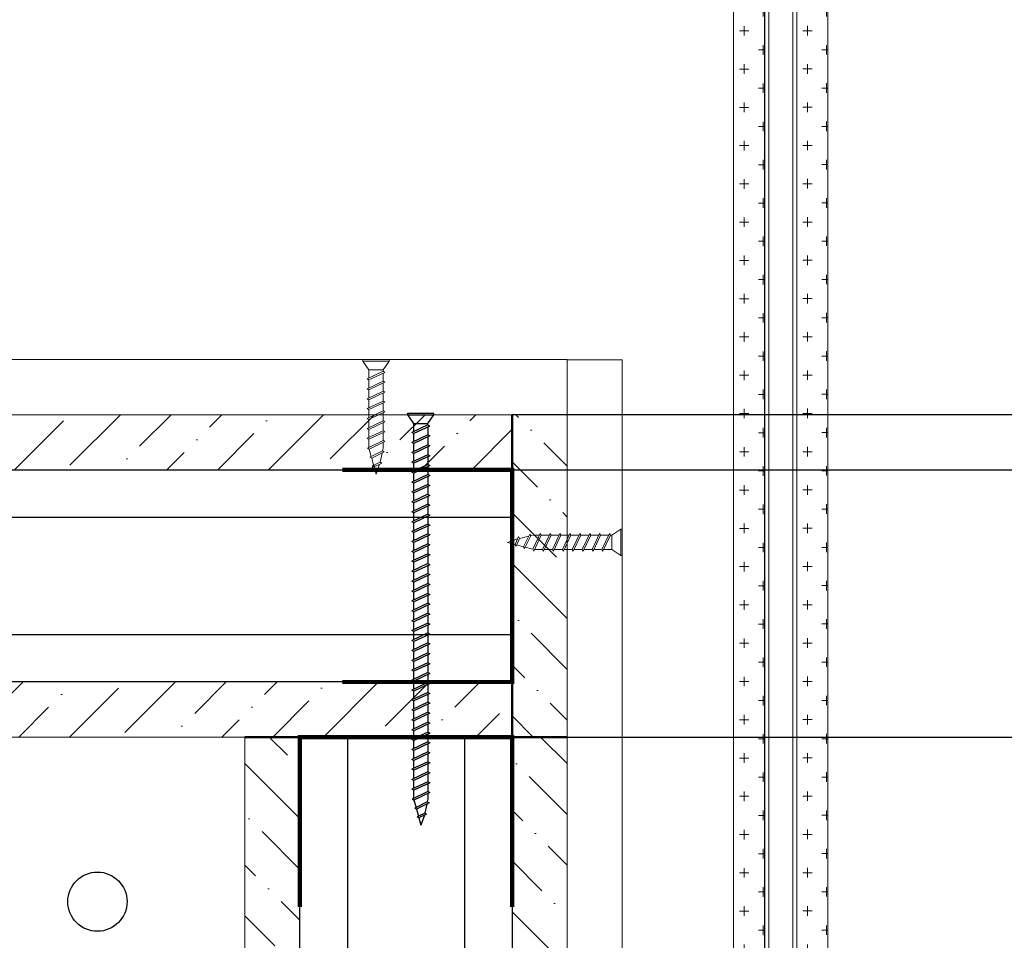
# Model space of a CAD drawing. Header units: millimetres. Extents: x 2030 to 88174, y 1212 to 86021.
# Tile 24 of 26: x 75400 to 79813, y 75240 to 79365. Entities that reach past the tile are written whole.
import ezdxf

# ---------------------------------------------------------------- set-up
doc = ezdxf.new("R2010")
doc.units = ezdxf.units.MM
doc.set_wipeout_variables(frame=1)
doc.linetypes.add('HIDDEN2', pattern=[4.7625, 3.175, -1.5875])
doc.layers.add('01_Техстронг Плита', color=32, linetype='Continuous', lineweight=9)
for name, color, linetype, lineweight, true_color in [('Анкеры и саморезы', 7, 'Continuous', 9, 0x000000), ('Размеры и выноски', 7, 'Continuous', 9, 0x000000), ('Шпильки', 7, 'Continuous', 9, 0x000000)]:
    doc.layers.add(name, color=color, linetype=linetype, lineweight=lineweight, true_color=true_color)
doc.layers.add('профиль', color=7, linetype='Continuous', true_color=0x000000)
doc.styles.add('ISOCPEUR', font='isocpeur.ttf')
doc.dimstyles.new('ISO-25', dxfattribs={"dimtxt": 2.5, "dimasz": 2.5, "dimexe": 1.25, "dimexo": 0.625, "dimtad": 1, "dimtxsty": 'Standard', "dimcen": 2.5, "dimadec": 0, "dimazin": 0, "dimtfac": 1, "dimtmove": 0, "dimatfit": 3, "dimfxl": 1, "dimarcsym": 0})

# ---------------------------------------------------------------- blocks, each defined once
blk = doc.blocks.new('*U126')
blk.add_wipeout([(-340.43, 4), (-340.43, -4), (0, -4), (0, 4)])
at = {"linetype": 'HIDDEN2', "ltscale": 100}
for p, q in [((-335.1, 5.03), (-334.25, 3.85)), ((-328.3, 5.03), (-329.15, 3.85)), ((-335.1, 2.66), (-334.25, 3.85)), ((-334.25, 3.85), (-329.15, 3.85)), ((-328.3, 2.66), (-329.15, 3.85)), ((-335.1, -2.66), (-334.25, -3.85)), ((-335.1, -5.03), (-334.25, -3.85)), ((-334.25, -3.85), (-329.15, -3.85)), ((-328.3, -2.66), (-329.15, -3.85)), ((-328.3, -5.03), (-329.15, -3.85))]:
    blk.add_line(p, q, dxfattribs=at)
at = {"linetype": 'HIDDEN2', "ltscale": 40}
for p, q in [((-339.43, 4), (-340.43, 3)), ((-340.43, -3), (-340.43, 3)), ((-335.1, 3), (-340.43, 3)), ((-335.1, 4), (-339.43, 4)), ((-339.43, -4), (-339.43, 4)), ((-340.43, -3), (-335.1, -3)), ((-339.43, -4), (-340.43, -3)), ((-339.43, -4), (-335.1, -4))]:
    blk.add_line(p, q, dxfattribs=at)
at = {"ltscale": 40}
for p, q in [((0, 4), (-325.63, 4)), ((0, 3), (-325.63, 3)), ((-325.63, -3), (0, -3)), ((0, -4), (-325.63, -4))]:
    blk.add_line(p, q, dxfattribs=at)
at = {"ltscale": 100}
blk.add_line((0, -4), (0, 4), dxfattribs=at)
at = {"linetype": 'HIDDEN2', "ltscale": 100}
for points in [[(-328.3, -11.7), (-328.3, 11.7), (-325.63, 11.7), (-325.63, -11.7)], [(-328.3, 5.91), (-329.15, 7.1), (-334.25, 7.1), (-335.1, 5.91), (-335.1, -5.91), (-334.25, -7.1), (-329.15, -7.1), (-328.3, -5.91)]]:
    blk.add_lwpolyline(points, close=True, dxfattribs=at)
blk = doc.blocks.new('_Oblique')
at = {"color": 0, "linetype": 'ByBlock', "lineweight": -2}
blk.add_line((-0.5, -0.5), (0.5, 0.5), dxfattribs=at)
blk = doc.blocks.new('*D134')
at = {"layer": 'Defpoints', "color": 0, "transparency": 16777216}
for p in [(82797.2, 77595.3), (77854.8, 73754.8), (82943.2, 73754.8)]:
    blk.add_point(p, dxfattribs=at)
at = {"layer": 'Размеры и выноски', "color": 0, "lineweight": -2, "transparency": 16777216}
for p, q in [((82797.8, 77595.3), (82944.4, 77595.3)), ((82943.2, 77595.3), (82943.2, 73754.8)), ((77855.4, 73754.8), (82944.4, 73754.8))]:
    blk.add_line(p, q, dxfattribs=at)
at = {"layer": 'Размеры и выноски', "color": 0, "lineweight": -2, "transparency": 16777216, "xscale": 2.5, "yscale": 2.5, "zscale": 2.5}
for p, rotation in [((82943.2, 77595.3), 90), ((82943.2, 73754.8), 270)]:
    blk.add_blockref('_Oblique', p, dxfattribs=dict(at, rotation=rotation))
at = {"layer": 'Размеры и выноски', "color": 0, "transparency": 16777216, "insert": (82729.7, 75675), "char_height": 250, "attachment_point": 5, "rotation": 90, "style": 'ISOCPEUR'}
blk.add_mtext('{\\H1.70293x;h}', dxfattribs=at)
blk = doc.blocks.new('*D136')
at = {"layer": 'Defpoints', "color": 0, "transparency": 16777216}
for p in [(80772.5, 77595.3), (82229.5, 77595.3), (77393.9, 76149.9)]:
    blk.add_point(p, dxfattribs=at)
at = {"layer": 'Размеры и выноски', "color": 0, "lineweight": -2, "transparency": 16777216}
for p, q in [((80773.1, 77595.3), (82230.8, 77595.3)), ((82229.5, 76149.9), (82229.5, 77595.3)), ((77394.5, 76149.9), (82230.8, 76149.9))]:
    blk.add_line(p, q, dxfattribs=at)
at = {"layer": 'Размеры и выноски', "color": 0, "lineweight": -2, "transparency": 16777216, "xscale": 2.5, "yscale": 2.5, "zscale": 2.5}
for p, rotation in [((82229.5, 77595.3), 90), ((82229.5, 76149.9), 270)]:
    blk.add_blockref('_Oblique', p, dxfattribs=dict(at, rotation=rotation))
at = {"layer": 'Размеры и выноски', "color": 0, "transparency": 16777216, "insert": (82016, 76872.6), "char_height": 250, "attachment_point": 5, "rotation": 90, "style": 'ISOCPEUR'}
blk.add_mtext('{\\H1.70293x;75}', dxfattribs=at)
blk = doc.blocks.new('*D137')
at = {"layer": 'Defpoints', "color": 0, "transparency": 16777216}
for p in [(77853.6, 77594.9), (77606.9, 77348.1), (81386.9, 77348.1)]:
    blk.add_point(p, dxfattribs=at)
at = {"layer": 'Размеры и выноски', "color": 0, "lineweight": -2, "transparency": 16777216}
for p, q in [((81386.9, 77594.9), (81386.9, 79211)), ((77854.3, 77594.9), (81388.2, 77594.9)), ((81386.9, 77348.1), (81386.9, 77594.9)), ((77607.5, 77348.1), (81388.2, 77348.1)), ((81386.9, 77348.1), (81386.9, 77345.6))]:
    blk.add_line(p, q, dxfattribs=at)
at = {"layer": 'Размеры и выноски', "color": 0, "lineweight": -2, "transparency": 16777216, "xscale": 2.5, "yscale": 2.5, "zscale": 2.5}
for p, rotation in [((81386.9, 77594.9), 270), ((81386.9, 77348.1), 90)]:
    blk.add_blockref('_Oblique', p, dxfattribs=dict(at, rotation=rotation))
at = {"layer": 'Размеры и выноски', "color": 0, "transparency": 16777216, "insert": (81130.8, 78774), "char_height": 250, "attachment_point": 5, "rotation": 90, "style": 'ISOCPEUR'}
blk.add_mtext('{\\H1.70293x;12,5}', dxfattribs=at)
blk = doc.blocks.new('Саморез 4.2Х90')
at = {"color": 7}
for p, q in [((-8.6, 245.3), (-0.1, 268.8)), ((4.6, 251.4), (-0.1, 268.8)), ((-14.3, 218.9), (-9.5, 240.6)), ((-13.7, 243), (4.6, 251.4)), ((-9.5, 240.6), (-13.7, 243)), ((-9.5, 240.6), (8.8, 249)), ((4.6, 251.4), (8.8, 249)), ((10.1, 231.2), (5.6, 247.6)), ((-21.1, 192), (16.1, 209.5)), ((-19.6, 216.2), (10.1, 231.2)), ((-15.5, 213.8), (-19.6, 216.2)), ((-17, 207), (-15.5, 213.8)), ((-15.5, 213.8), (14.3, 228.8)), ((10.1, 231.2), (14.3, 228.8)), ((16, 209.4), (11.2, 227.3)), ((16.1, 209.5), (20.3, 207.1)), ((-17, 189.6), (-21.1, 192)), ((-21.1, 168.7), (16.7, 186.5)), ((-17, 189.6), (20.3, 207.1)), ((16.7, 186.5), (20.9, 184.1)), ((-17, 166.3), (-21.1, 168.7)), ((-21.1, 145.4), (16.7, 163.2)), ((-17, 166.3), (20.9, 184.1)), ((16.7, 163.2), (20.9, 160.8)), ((-17, 143), (-21.1, 145.4)), ((-21.1, 122), (16.7, 139.8)), ((-17, 143), (20.9, 160.8)), ((16.7, 139.8), (20.9, 137.4)), ((-17, 119.6), (-21.1, 122)), ((-21.1, 98.7), (16.7, 116.5)), ((-17, 119.6), (20.9, 137.4)), ((16.7, 116.5), (20.9, 114.1)), ((-17, 96.3), (-21.1, 98.7)), ((-21.1, 75.4), (16.7, 93.2)), ((-17, 96.3), (20.9, 114.1)), ((16.7, 93.2), (20.9, 90.8)), ((-17, 73), (-21.1, 75.4)), ((-21.1, 52), (16.7, 69.8)), ((-17, 73), (20.9, 90.8)), ((16.7, 69.8), (20.9, 67.4)), ((-17, 49.6), (-21.1, 52)), ((-21.1, 28.7), (16.7, 46.5)), ((-17, 49.6), (20.9, 67.4)), ((16.7, 46.5), (20.9, 44.1)), ((-17, 26.3), (-21.1, 28.7)), ((-17, 26.3), (20.9, 44.1)), ((-17, 23), (-31.1, 2)), ((30.8, 2), (-31.1, 2)), ((-31.1, 2), (-31.1, -1.2)), ((16.7, 23), (-17, 23)), ((16.7, 23), (30.8, 2)), ((30.8, 2), (30.8, -1.2)), ((30.8, -1.2), (-31.1, -1.2))]:
    blk.add_line(p, q, dxfattribs=at)
for points in [[(-17, 194), (-17, 207)], [(-17, 170.7), (-17, 189.6)], [(16.7, 205.4), (16.7, 186.5)], [(-17, 147.3), (-17, 166.3)], [(16.7, 182.1), (16.7, 163.2)], [(-17, 124), (-17, 143)], [(16.7, 158.8), (16.7, 139.8)], [(-17, 100.7), (-17, 119.6)], [(16.7, 135.5), (16.7, 116.5)], [(-17, 77.3), (-17, 96.3)], [(16.7, 112.1), (16.7, 93.2)], [(-17, 54), (-17, 73)], [(16.7, 88.8), (16.7, 69.8)], [(-17, 30.7), (-17, 49.6)], [(16.7, 65.5), (16.7, 46.5)], [(16.7, 42.1), (16.7, 23.2)], [(16.7, 42.1), (16.7, 23.2)]]:
    blk.add_lwpolyline(points, dxfattribs=at)
blk.add_lwpolyline([(-17, 26.3), (-17, 23)])

msp = doc.modelspace()

# ---------------------------------------------------------------- hatches: boundary and pattern name
at = {"layer": '01_Техстронг Плита', "ltscale": 4}
h = msp.add_hatch(dxfattribs=at)
h.set_pattern_fill('ANSI36', color=32, scale=50.701569, angle=-180, style=0)
h.set_pattern_definition([(225, (273742.26, 418454.2), (-85.3712, -313.02774), [402.44371, -80.48874, 0, -80.48874])])
h.paths.add_polyline_path([(71406.611, 77348.11), (71406.611, 77594.893), (77606.863, 77594.893), (77606.863, 77348.11)])
h = msp.add_hatch(dxfattribs=at)
h.set_pattern_fill('ANSI36', color=32, scale=50.701569, angle=-90, style=0)
h.set_pattern_definition([(315, (-263252.45, 270720.6), (313.02774, -85.3712), [402.44371, -80.48874, 0, -80.48874])])
h.paths.add_polyline_path([(77853.646, 76150.61), (77606.863, 76150.61), (77606.863, 77594.917), (77853.646, 77594.917)])
h = msp.add_hatch(dxfattribs=at)
h.set_pattern_fill('ANSI36', color=32, scale=50.701569, angle=-180, style=0)
h.set_pattern_definition([(225, (273989.05, 417256.48), (-85.3712, -313.02774), [402.44371, -80.48874, 0, -80.48874])])
h.paths.add_polyline_path([(71406.636, 76150.391), (71406.636, 76397.174), (77606.863, 76397.174), (77606.863, 76150.391)])
h = msp.add_hatch(dxfattribs=at)
h.set_pattern_fill('ANSI36', color=32, scale=50.701569, angle=-270, style=0)
h.set_pattern_definition([(135, (417515.26, -126432.02), (-313.02774, 85.3712), [402.44371, -80.48874, 0, -80.48874])])
h.paths.add_polyline_path([(76409.169, 76150.391), (76655.952, 76150.391), (76655.952, 74001.543), (76409.169, 74001.543)])
h = msp.add_hatch(dxfattribs=at)
h.set_pattern_fill('ANSI36', color=32, scale=50.701569, angle=-270, style=0)
h.set_pattern_definition([(135, (418712.98, -126185.24), (-313.02774, 85.3712), [402.44371, -80.48874, 0, -80.48874])])
h.paths.add_polyline_path([(77606.888, 76150.415), (77853.671, 76150.415), (77853.671, 74001.543), (77606.888, 74001.543)])

# ---------------------------------------------------------------- linework, layer by layer
at = {"color": 7}
for p, q in [((77138.926, 77600.979), (77256.669, 77600.979)), ((77138.926, 77594.893), (77138.926, 77600.979)), ((77138.926, 77594.893), (77256.669, 77594.893)), ((77165.783, 77554.953), (77138.926, 77594.893)), ((77229.812, 77554.953), (77256.669, 77594.893)), ((77256.669, 77594.893), (77256.669, 77600.979)), ((77229.812, 77548.641), (77157.858, 77514.784)), ((77165.783, 77554.953), (77229.812, 77554.953)), ((77237.737, 77544.065), (77165.783, 77510.209)), ((77229.812, 77548.641), (77237.737, 77544.065)), ((77165.783, 77510.209), (77157.858, 77514.784)), ((77229.812, 77504.264), (77157.858, 77470.407)), ((77237.737, 77499.688), (77165.783, 77465.832)), ((77229.812, 77504.264), (77237.737, 77499.688)), ((77165.783, 77465.832), (77157.858, 77470.407)), ((77229.812, 77459.887), (77157.858, 77426.03)), ((77237.737, 77455.311), (77165.783, 77421.455)), ((77229.812, 77459.887), (77237.737, 77455.311)), ((77165.783, 77421.455), (77157.858, 77426.03)), ((77229.812, 77415.51), (77157.858, 77381.653)), ((77237.737, 77410.934), (77165.783, 77377.078)), ((77229.812, 77415.51), (77237.737, 77410.934)), ((77165.783, 77377.078), (77157.858, 77381.653)), ((77229.812, 77371.133), (77157.858, 77337.276)), ((77237.737, 77366.557), (77165.783, 77332.701)), ((77229.812, 77371.133), (77237.737, 77366.557)), ((77165.783, 77332.701), (77157.858, 77337.276)), ((77229.812, 77326.756), (77157.858, 77292.899)), ((77237.737, 77322.18), (77165.783, 77288.324)), ((77229.812, 77326.756), (77237.737, 77322.18)), ((77165.783, 77288.324), (77157.858, 77292.899)), ((77229.812, 77282.379), (77157.858, 77248.522)), ((77237.737, 77277.803), (77165.783, 77243.947)), ((77229.812, 77282.379), (77237.737, 77277.803)), ((77165.783, 77243.947), (77157.858, 77248.522)), ((77229.812, 77238.002), (77157.858, 77204.145)), ((77237.737, 77233.426), (77165.783, 77199.57)), ((77229.812, 77238.002), (77237.737, 77233.426)), ((77165.783, 77199.57), (77157.858, 77204.145)), ((77229.812, 77193.625), (77157.858, 77159.768)), ((77237.737, 77189.049), (77165.783, 77155.193)), ((77229.812, 77193.625), (77237.737, 77189.049)), ((77165.783, 77155.193), (77157.858, 77159.768)), ((77229.812, 77149.248), (77157.858, 77115.391)), ((77237.737, 77144.672), (77165.783, 77110.816)), ((77229.812, 77149.248), (77237.737, 77144.672)), ((77165.783, 77110.816), (77157.858, 77115.391)), ((77229.812, 77104.871), (77157.858, 77071.014)), ((77237.737, 77100.295), (77165.783, 77066.439)), ((77229.812, 77104.871), (77237.737, 77100.295)), ((77165.783, 77066.439), (77157.858, 77071.014)), ((77229.812, 77060.494), (77157.858, 77026.637)), ((77237.737, 77055.918), (77165.783, 77022.062)), ((77229.812, 77060.494), (77237.737, 77055.918)), ((77165.783, 77022.062), (77157.858, 77026.637)), ((77229.812, 77016.117), (77157.858, 76982.26)), ((77237.737, 77011.541), (77165.783, 76977.685)), ((77229.812, 77016.117), (77237.737, 77011.541)), ((77165.783, 76977.685), (77157.858, 76982.26)), ((77229.812, 76971.74), (77157.858, 76937.883)), ((77237.737, 76967.164), (77165.783, 76933.308)), ((77229.812, 76971.74), (77237.737, 76967.164)), ((77165.783, 76933.308), (77157.858, 76937.883)), ((77229.812, 76927.363), (77157.858, 76893.506)), ((77237.737, 76922.787), (77165.783, 76888.931)), ((77229.812, 76927.363), (77237.737, 76922.787)), ((77165.783, 76888.931), (77157.858, 76893.506)), ((77229.812, 76882.986), (77157.858, 76849.129)), ((77237.737, 76878.41), (77165.783, 76844.554)), ((77229.812, 76882.986), (77237.737, 76878.41)), ((77165.783, 76844.554), (77157.858, 76849.129)), ((77229.812, 76838.609), (77157.858, 76804.752)), ((77237.737, 76834.033), (77165.783, 76800.177)), ((77229.812, 76838.609), (77237.737, 76834.033)), ((77165.783, 76800.177), (77157.858, 76804.752)), ((77229.812, 76794.232), (77157.858, 76760.375)), ((77237.737, 76789.657), (77165.783, 76755.8)), ((77229.812, 76794.232), (77237.737, 76789.657)), ((77165.783, 76755.8), (77157.858, 76760.375)), ((77229.812, 76749.855), (77157.858, 76715.998)), ((77229.812, 76749.855), (77237.737, 76745.28)), ((77165.783, 76711.423), (77157.858, 76715.998)), ((77229.812, 76705.478), (77157.858, 76671.621)), ((77237.737, 76745.28), (77165.783, 76711.423)), ((77229.812, 76705.478), (77237.737, 76700.903)), ((77165.783, 76667.046), (77157.858, 76671.621)), ((77229.812, 76661.101), (77157.858, 76627.244)), ((77237.737, 76700.903), (77165.783, 76667.046)), ((77229.812, 76661.101), (77237.737, 76656.526)), ((77165.783, 76622.669), (77157.858, 76627.244)), ((77229.812, 76616.724), (77157.858, 76582.867)), ((77237.737, 76656.526), (77165.783, 76622.669)), ((77229.812, 76616.724), (77237.737, 76612.149)), ((77165.783, 76578.292), (77157.858, 76582.867)), ((77229.812, 76572.347), (77157.858, 76538.49)), ((77237.737, 76612.149), (77165.783, 76578.292)), ((77229.812, 76572.347), (77237.737, 76567.772)), ((77165.783, 76533.915), (77157.858, 76538.49)), ((77229.812, 76527.97), (77157.858, 76494.113)), ((77237.737, 76567.772), (77165.783, 76533.915)), ((77229.812, 76527.97), (77237.737, 76523.395)), ((77165.783, 76489.538), (77157.858, 76494.113)), ((77229.812, 76483.593), (77157.858, 76449.736)), ((77237.737, 76523.395), (77165.783, 76489.538)), ((77229.812, 76483.593), (77237.737, 76479.018)), ((77165.783, 76445.161), (77157.858, 76449.736)), ((77229.812, 76439.216), (77157.858, 76405.359)), ((77237.737, 76479.018), (77165.783, 76445.161)), ((77229.812, 76439.216), (77237.737, 76434.641)), ((77165.783, 76400.784), (77157.858, 76405.359)), ((77229.812, 76394.839), (77157.858, 76360.982)), ((77237.737, 76434.641), (77165.783, 76400.784)), ((77229.812, 76394.839), (77237.737, 76390.264)), ((77165.783, 76356.407), (77157.858, 76360.982)), ((77229.812, 76350.462), (77157.858, 76316.605)), ((77237.737, 76390.264), (77165.783, 76356.407)), ((77229.812, 76350.462), (77237.737, 76345.887)), ((77165.783, 76312.03), (77157.858, 76316.605)), ((77229.812, 76306.085), (77157.858, 76272.228)), ((77237.737, 76345.887), (77165.783, 76312.03)), ((77229.812, 76306.085), (77237.737, 76301.51)), ((77165.783, 76267.653), (77157.858, 76272.228)), ((77229.812, 76261.708), (77157.858, 76227.851)), ((77237.737, 76301.51), (77165.783, 76267.653)), ((77229.812, 76261.708), (77237.737, 76257.133)), ((77165.783, 76223.276), (77157.858, 76227.851)), ((77229.812, 76217.331), (77157.858, 76183.474)), ((77237.737, 76257.133), (77165.783, 76223.276)), ((77229.812, 76217.331), (77237.737, 76212.756)), ((77165.783, 76178.899), (77157.858, 76183.474)), ((77229.812, 76172.954), (77157.858, 76139.097)), ((77237.737, 76212.756), (77165.783, 76178.899)), ((77229.812, 76172.954), (77237.737, 76168.379)), ((77165.783, 76134.522), (77157.858, 76139.097)), ((77229.812, 76128.577), (77157.858, 76094.72)), ((77237.737, 76168.379), (77165.783, 76134.522)), ((77229.812, 76128.577), (77237.737, 76124.002)), ((77165.783, 76090.145), (77157.858, 76094.72)), ((77229.812, 76084.2), (77157.858, 76050.343)), ((77237.737, 76124.002), (77165.783, 76090.145)), ((77229.812, 76084.2), (77237.737, 76079.625)), ((77165.783, 76045.768), (77157.858, 76050.343)), ((77229.812, 76039.823), (77157.858, 76005.966)), ((77237.737, 76079.625), (77165.783, 76045.768)), ((77229.812, 76039.823), (77237.737, 76035.248)), ((77165.783, 76001.391), (77157.858, 76005.966)), ((77237.737, 76035.248), (77165.783, 76001.391)), ((77229.812, 75994.617), (77157.858, 75960.761)), ((77165.783, 75956.185), (77157.858, 75960.761)), ((77237.737, 75990.042), (77165.783, 75956.185)), ((77229.812, 75994.617), (77237.737, 75990.042)), ((77229.812, 75950.24), (77157.858, 75916.384)), ((77165.783, 75911.808), (77157.858, 75916.384)), ((77237.737, 75945.665), (77165.783, 75911.808)), ((77229.812, 75950.24), (77237.737, 75945.665)), ((77229.812, 75905.863), (77158.931, 75872.626)), ((77166.855, 75868.051), (77158.931, 75872.626)), ((77237.737, 75901.288), (77166.855, 75868.051)), ((77167.073, 75868.153), (77176.296, 75834.286)), ((77229.812, 75872.889), (77226.914, 75859.812)), ((77229.812, 75905.863), (77237.737, 75901.288)), ((77226.914, 75859.812), (77170.424, 75831.325)), ((77178.348, 75826.75), (77170.424, 75831.325)), ((77234.838, 75855.237), (77178.348, 75826.75)), ((77178.348, 75826.75), (77186.81, 75795.679)), ((77224.774, 75850.162), (77215.631, 75808.922)), ((77226.914, 75859.812), (77234.838, 75855.237)), ((77215.631, 75808.922), (77180.874, 75792.952)), ((77188.799, 75788.377), (77180.874, 75792.952)), ((77223.556, 75804.346), (77188.799, 75788.377)), ((77188.799, 75788.377), (77197.798, 75755.335)), ((77213.826, 75799.876), (77197.798, 75755.335)), ((77215.631, 75808.922), (77223.556, 75804.346))]:
    msp.add_line(p, q, dxfattribs=at)
at = {"color": 1, "lineweight": 50}
for points in [[(77606.863, 77348.11), (77606.863, 77594.893)], [(77606.863, 76150.61), (77606.863, 76397.174)]]:
    msp.add_lwpolyline(points, dxfattribs=at)
at = {"color": 7}
for points in [[(77165.783, 77518.513), (77165.783, 77554.586)], [(77165.783, 77518.513), (77165.783, 77554.586)], [(77229.812, 77540.337), (77229.812, 77504.264)], [(77165.783, 77474.136), (77165.783, 77510.209)], [(77229.812, 77495.96), (77229.812, 77459.887)], [(77165.783, 77429.759), (77165.783, 77465.832)], [(77229.812, 77451.583), (77229.812, 77415.51)], [(77165.783, 77385.382), (77165.783, 77421.455)], [(77165.783, 77341.005), (77165.783, 77377.078)], [(77229.812, 77407.206), (77229.812, 77371.133)], [(77165.783, 77296.628), (77165.783, 77332.701)], [(77229.812, 77362.829), (77229.812, 77326.756)], [(77165.783, 77252.251), (77165.783, 77288.324)], [(77229.812, 77318.452), (77229.812, 77282.379)], [(77165.783, 77207.874), (77165.783, 77243.947)], [(77229.812, 77274.075), (77229.812, 77238.002)], [(77165.783, 77163.497), (77165.783, 77199.57)], [(77229.812, 77229.698), (77229.812, 77193.625)], [(77165.783, 77119.12), (77165.783, 77155.193)], [(77229.812, 77185.321), (77229.812, 77149.248)], [(77165.783, 77074.743), (77165.783, 77110.816)], [(77229.812, 77140.944), (77229.812, 77104.871)], [(77165.783, 77030.366), (77165.783, 77066.439)], [(77229.812, 77096.567), (77229.812, 77060.494)], [(77165.783, 76985.989), (77165.783, 77022.062)], [(77229.812, 77052.19), (77229.812, 77016.117)], [(77165.783, 76941.612), (77165.783, 76977.685)], [(77229.812, 77007.813), (77229.812, 76971.74)], [(77165.783, 76897.235), (77165.783, 76933.308)], [(77229.812, 76963.436), (77229.812, 76927.363)], [(77165.783, 76852.858), (77165.783, 76888.931)], [(77229.812, 76919.059), (77229.812, 76882.986)], [(77165.783, 76808.481), (77165.783, 76844.554)], [(77229.812, 76874.682), (77229.812, 76838.609)], [(77165.783, 76764.104), (77165.783, 76800.177)], [(77229.812, 76830.305), (77229.812, 76794.232)], [(77165.783, 76719.727), (77165.783, 76755.8)], [(77229.812, 76785.928), (77229.812, 76749.855)], [(77165.783, 76675.35), (77165.783, 76711.423)], [(77229.812, 76741.551), (77229.812, 76705.478)], [(77165.783, 76630.973), (77165.783, 76667.046)], [(77229.812, 76697.174), (77229.812, 76661.101)], [(77165.783, 76586.596), (77165.783, 76622.669)], [(77229.812, 76652.797), (77229.812, 76616.724)], [(77165.783, 76542.219), (77165.783, 76578.292)], [(77229.812, 76608.42), (77229.812, 76572.347)], [(77165.783, 76497.842), (77165.783, 76533.915)], [(77229.812, 76564.043), (77229.812, 76527.97)], [(77165.783, 76453.465), (77165.783, 76489.538)], [(77229.812, 76519.666), (77229.812, 76483.593)], [(77165.783, 76409.088), (77165.783, 76445.161)], [(77229.812, 76475.289), (77229.812, 76439.216)], [(77165.783, 76364.711), (77165.783, 76400.784)], [(77229.812, 76430.912), (77229.812, 76394.839)], [(77165.783, 76320.334), (77165.783, 76356.407)], [(77229.812, 76386.535), (77229.812, 76350.462)], [(77165.783, 76275.957), (77165.783, 76312.03)], [(77229.812, 76342.158), (77229.812, 76306.085)], [(77165.783, 76231.58), (77165.783, 76267.653)], [(77229.812, 76297.781), (77229.812, 76261.708)], [(77165.783, 76187.203), (77165.783, 76223.276)], [(77229.812, 76253.404), (77229.812, 76217.331)], [(77165.783, 76142.826), (77165.783, 76178.899)], [(77229.812, 76209.027), (77229.812, 76172.954)], [(77165.783, 76098.449), (77165.783, 76134.522)], [(77229.812, 76164.65), (77229.812, 76128.577)], [(77165.783, 76054.072), (77165.783, 76090.145)], [(77229.812, 76120.273), (77229.812, 76084.2)], [(77165.783, 76009.695), (77165.783, 76045.768)], [(77229.812, 76075.896), (77229.812, 76039.823)], [(77165.783, 75965.318), (77165.783, 76001.391)], [(77229.812, 76031.519), (77229.812, 75995.446)], [(77165.783, 75920.112), (77165.783, 75956.185)], [(77229.812, 75986.313), (77229.812, 75950.24)], [(77165.783, 75875.839), (77165.783, 75911.808)], [(77229.812, 75941.936), (77229.812, 75905.863)], [(77229.812, 75897.572), (77229.812, 75872.889)]]:
    msp.add_lwpolyline(points, dxfattribs=at)
msp.add_lwpolyline([(77229.812, 77548.641), (77229.812, 77554.953)])
at = {"color": 7, "lineweight": 50, "const_width": 19.019}
for points in [[(76846.09, 77348.11), (77606.839, 77348.11), (77606.839, 76397.174), (76846.09, 76397.174)], [(77606.888, 75389.519), (77606.888, 76150.267), (76655.952, 76150.267), (76655.952, 75389.519)]]:
    msp.add_lwpolyline(points, dxfattribs=at)
at = {"color": 7, "lineweight": 50}
for points in [[(76409.169, 76150.391), (76655.952, 76150.391)], [(77606.888, 76149.88), (77853.646, 76150.61)]]:
    msp.add_lwpolyline(points, dxfattribs=at)
at = {"color": 253, "lineweight": 30, "ltscale": 5}
msp.add_circle((75748.283, 75412.862), 132.844, dxfattribs=at)
at = {"layer": '01_Техстронг Плита', "color": 5, "ltscale": 4}
for points in [[(71159.828, 77594.893), (71159.828, 77841.676), (77853.646, 77841.676), (77853.646, 77594.893)], [(78100.43, 73754.179), (77853.646, 73754.179), (77853.646, 77840.856), (78100.43, 77840.856)]]:
    msp.add_lwpolyline(points, close=True, dxfattribs=at)
at = {"layer": '01_Техстронг Плита', "color": 32, "ltscale": 4}
for points in [[(71406.611, 77348.11), (71406.611, 77594.893), (77606.863, 77594.893), (77606.863, 77348.11)], [(77853.646, 76150.61), (77606.863, 76150.61), (77606.863, 77594.917), (77853.646, 77594.917)], [(71406.636, 76150.391), (71406.636, 76397.174), (77606.863, 76397.174), (77606.863, 76150.391)], [(76409.169, 76150.391), (76655.952, 76150.391), (76655.952, 74001.543), (76409.169, 74001.543)], [(77606.888, 76150.415), (77853.671, 76150.415), (77853.671, 74001.543), (77606.888, 74001.543)]]:
    msp.add_lwpolyline(points, close=True, dxfattribs=at)
at = {"layer": 'профиль', "color": 7, "ltscale": 4}
for points in [[(77606.863, 77348.11), (77606.863, 76397.174), (71406.488, 76397.174), (71406.636, 77348.11)], [(77606.888, 74001.543), (76655.952, 74001.543), (76655.952, 76150.539), (77606.888, 76150.391)]]:
    msp.add_lwpolyline(points, close=True, dxfattribs=at)
at = {"layer": 'профиль'}
for points in [[(71406.192, 77135.1), (77606.863, 77135.1)], [(71406.192, 76610.05), (77606.863, 76610.05)], [(76868.828, 76150.835), (76868.828, 74001.543)], [(77393.878, 76150.835), (77393.878, 74001.543)]]:
    msp.add_lwpolyline(points, dxfattribs=at)

# ---------------------------------------------------------------- block references
at = {"layer": 'Анкеры и саморезы', "yscale": 1.901871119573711, "zscale": 1.901871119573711}
for p, xscale, rotation in [((76996.97, 77839.103), 1.901871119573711, 180), ((78098.085, 77022.649), -1.901871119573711, 90)]:
    msp.add_blockref('Саморез 4.2Х90', p, dxfattribs=dict(at, xscale=xscale, rotation=rotation))
at = {"layer": 'Шпильки', "xscale": 18.04388351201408, "yscale": 18.04388351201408, "zscale": 18.04388351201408, "rotation": 90}
msp.add_blockref('*U126', (78811.685, 79629.846), dxfattribs=at)

# ---------------------------------------------------------------- next in the draw order: hatches: boundary and pattern name
at = {"layer": 'Шпильки'}
h = msp.add_hatch(dxfattribs=at)
h.set_pattern_fill('CROSS', color=102, scale=13.503285)
h.set_pattern_definition([(0, (-586676.535, -253464.9), (85.745859, 85.745859), [42.87293, -128.61879]), (90, (-586655.1, -253486.34), (-85.745859, 85.745859), [42.87293, -128.61879])])
h.paths.add_polyline_path([(78599.974, 73754.179), (78738.876, 73754.179), (78738.875, 79625.779), (78599.974, 79625.779)])
h = msp.add_hatch(dxfattribs=at)
h.set_pattern_fill('CROSS', color=102, scale=13.503285)
h.set_pattern_definition([(0, (-586392.735, -253464.4), (85.745859, 85.745859), [42.87293, -128.61879]), (90, (-586371.3, -253485.84), (-85.745859, 85.745859), [42.87293, -128.61879])])
h.paths.add_polyline_path([(78883.774, 73754.179), (79022.676, 73754.179), (79022.762, 79625.661), (78883.86, 79625.661)])

# ---------------------------------------------------------------- next in the draw order: linework, layer by layer
at = {"layer": 'Шпильки', "color": 102, "ltscale": 4}
for points in [[(78599.974, 79625.779), (78738.875, 79625.779), (78738.876, 73754.179), (78599.974, 73754.179)], [(78883.86, 79625.661), (79022.762, 79625.661), (79022.676, 73754.179), (78883.774, 73754.179)]]:
    msp.add_lwpolyline(points, close=True, dxfattribs=at)

# ---------------------------------------------------------------- next in the draw order: dimensions: what is measured, and where the dimension line sits
at = {"layer": 'Размеры и выноски'}
for base, p1, p2, text, override, picture, middle in [((81386.912, 77348.134), (77853.646, 77594.917), (77606.863, 77348.134), '{\\H1.70293x;12,5}', {"dimtxt": 250, "dimtxsty": 'ISOCPEUR', "dimblk1": 'Oblique', "dimblk2": 'Oblique', "dimsah": 1, "dimatfit": 0}, '*D137', (81386.912, 78773.981)), ((82229.502, 77595.317), (77393.878, 76149.88), (80772.493, 77595.317), '{\\H1.70293x;75}', {"dimscale": 1, "dimtxt": 250, "dimtxsty": 'ISOCPEUR', "dimblk1": 'Oblique', "dimblk2": 'Oblique', "dimsah": 1, "dimatfit": 0}, '*D136', (82229.502, 76872.598)), ((82943.174, 73754.759), (82797.159, 77595.317), (77854.792, 73754.759), '{\\H1.70293x;h}', {"dimscale": 1, "dimtxt": 250, "dimtxsty": 'ISOCPEUR', "dimblk1": 'Oblique', "dimblk2": 'Oblique', "dimsah": 1, "dimatfit": 0}, '*D134', (82943.174, 75675.038))]:
    dim = msp.add_linear_dim(base=base, p1=p1, p2=p2, angle=90, text=text, dimstyle='ISO-25', override=override, dxfattribs=at)
    dim.commit()
    dim.dimension.update_dxf_attribs({"geometry": picture, "text_midpoint": middle, "dimtype": 160})

doc.saveas('drawing.dxf')
